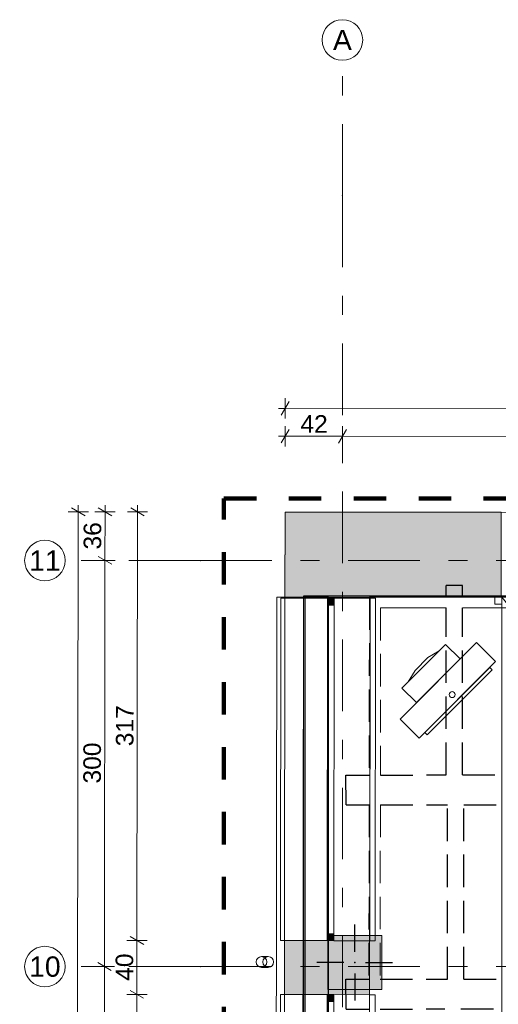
# Model space of a CAD drawing. Header units: centimetres. Extents: x -204 to 5262, y -330 to 4352.
# Tile 14 of 18: x -197 to 157, y 2706 to 3433. Entities that reach past the tile are written whole.
import ezdxf
from ezdxf.enums import TextEntityAlignment as Align

# ---------------------------------------------------------------- set-up
doc = ezdxf.new("R2010")
doc.units = ezdxf.units.CM
doc.header["$MEASUREMENT"] = 0
for name, pattern in [('Krawędzie ukryte', [34, 24, -10]), ('Przerywana', [48, 24, -24]), ('Przerywana podwójnie', [109.361107, 52.916665, -21.166666, 14.111111, -21.166666])]:
    doc.linetypes.add(name, pattern=pattern)
for name, color, linetype in [('00 - SUFIT Z BLACHY', 7, 'Continuous'), ('280-A Dachy Powłoki', 7, 'Continuous'), ('299-A Wymiary Opisy', 7, 'Continuous'), ('410-K Osie główne', 7, 'Continuous'), ('420-K Ściany', 7, 'Continuous'), ('440-K Słupy', 7, 'Continuous'), ('450-K Belki', 7, 'Continuous'), ('450-K Belki nośne', 7, 'Continuous'), ('460 - Stropy', 7, 'Continuous'), ('530 - Rynny i rury spustowe', 7, 'Continuous'), ('Nowe_Drzwi Archicad', 7, 'Continuous'), ('Okna Archicada', 7, 'Continuous')]:
    doc.layers.add(name, color=color, linetype=linetype)
for name, color, linetype, lineweight in [('00 - SUFIT Z BLACHY_Nr_pióra__12', 7, 'Continuous', 13), ('00 - SUFIT Z BLACHY_Nr_pióra__69', 7, 'Continuous', 20), ('154-Z Ciepłociągi_Nr_pióra__12', 7, 'Continuous', 13), ('280-A Dachy Powłoki_Nr_pióra__13', 7, 'Continuous', 25), ('299-A Wymiary Opisy_Nr_pióra__11', 7, 'Continuous', 0), ('410-K Osie główne_Nr_pióra__11', 7, 'Continuous', 0), ('410-K Osie główne_Nr_pióra__7', 7, 'Continuous', 20), ('420-K Ściany_Nr_pióra__27', 7, 'Continuous', 20), ('440-K Słupy_Nr_pióra__20', 255, 'Continuous', 30), ('440-K Słupy_Nr_pióra__28', 7, 'Continuous', 20), ('450-K Belki nośne_Nr_pióra__13', 7, 'Continuous', 25), ('450-K Belki_Nr_pióra__13', 7, 'Continuous', 25), ('460 - Stropy_Nr_pióra__11', 7, 'Continuous', 0), ('460 - Stropy_Nr_pióra__12', 7, 'Continuous', 13), ('460 - Stropy_Nr_pióra__69', 7, 'Continuous', 20), ('Nowe_Drzwi Archicad_Nr_pióra__135', 5, 'Continuous', 20), ('Okna Archicada_Nr_pióra__23', 7, 'Continuous', 20), ('Okna Archicada_Nr_pióra__27', 7, 'Continuous', 20), ('Okna Archicada_Nr_pióra__3', 7, 'Continuous', 20)]:
    doc.layers.add(name, color=color, linetype=linetype, lineweight=lineweight)
for name, color, linetype, lineweight, true_color in [('103-Z Zakres opracowania_Nr_pióra__255', 7, 'Continuous', 140, 0x00a400), ('280-A Dachy Powłoki_Nr_pióra__92', 7, 'Continuous', 20, 0xdfdfdf), ('530 - Rynny i rury spustowe_Nr_pióra__84', 7, 'Continuous', 20, 0x70828f)]:
    doc.layers.add(name, color=color, linetype=linetype, lineweight=lineweight, true_color=true_color)
doc.styles.add('STYL_AUTOMATYCZNY_1', font='arial.ttf')
doc.styles.add('STYL_AUTOMATYCZNY_2', font='arial.ttf')
doc.dimstyles.new('STYL_AUTOMATYCZNY__1', dxfattribs={"dimtxt": 13, "dimasz": 7.6, "dimexe": 0.18, "dimexo": 0.0625, "dimgap": 0, "dimtad": 1, "dimdec": 0, "dimzin": 0, "dimdsep": 46, "dimtxsty": 'STYL_AUTOMATYCZNY_2', "dimblk": 'ARROWHEAD_2', "dimblk1": 'ARROWHEAD_2', "dimblk2": 'ARROWHEAD_2', "dimcen": 0.09, "dimclrd": 7, "dimclre": 7, "dimclrt": 7, "dimadec": 0, "dimazin": 0, "dimtfac": 1, "dimtdec": 4, "dimtmove": 0, "dimatfit": 3, "dimfxl": 0, "dimtolj": 1, "dimtzin": 0, "dimarcsym": 0})

# ---------------------------------------------------------------- blocks, each defined once
blk = doc.blocks.new('Belka_1_1', base_point=(621.38, 3006.65))
at = {"layer": '460 - Stropy_Nr_pióra__11', "color": 7, "linetype": 'Continuous', "lineweight": 0}
for p, q in [((62.02, 3006.65), (118.84, 3006.65)), ((621.38, 3006.65), (62.57, 3006.65)), ((130.79, 3006.65), (191.86, 3006.65)), ((203.82, 3006.65), (265.24, 3006.65)), ((277.19, 3006.65), (338.28, 3006.65)), ((350.24, 3006.65), (410.01, 3006.65)), ((421.96, 3006.65), (483.3, 3006.65)), ((495.26, 3006.65), (555.9, 3006.65)), ((567.86, 3006.65), (621.38, 3006.65)), ((70.34, 2998.86), (118.84, 2998.86)), ((130.79, 2998.86), (191.86, 2998.86)), ((203.82, 2998.86), (265.24, 2998.86)), ((277.19, 2998.86), (338.28, 2998.86)), ((350.24, 2998.86), (410.01, 2998.86)), ((421.96, 2998.86), (483.3, 2998.86)), ((495.26, 2998.86), (555.9, 2998.86)), ((567.86, 2998.86), (613.6, 2998.86))]:
    blk.add_line(p, q, dxfattribs=at)
blk = doc.blocks.new('Belka_2_1', base_point=(62.57, 3006.65))
at = {"layer": '460 - Stropy_Nr_pióra__12', "color": 7, "linetype": 'Krawędzie ukryte', "lineweight": 13}
for p, q in [((62.02, 3006.65), (61.86, 2875.32)), ((70.34, 2998.86), (70.18, 2875.33)), ((61.83, 2853.32), (61.67, 2724.42)), ((70.15, 2853.33), (69.99, 2724.43))]:
    blk.add_line(p, q, dxfattribs=at)
at = {"layer": '460 - Stropy_Nr_pióra__69', "color": 7, "linetype": 'Continuous', "lineweight": 20}
blk.add_line((62.57, 3006.65), (58.87, 59.85), dxfattribs=at)
blk = doc.blocks.new('Okno[5]_1')
at = {"layer": 'Okna Archicada', "linetype": 'Continuous', "lineweight": 0, "true_color": 0x000000}
for points in [[(30.7, 2713.06), (30.69, 2708.06), (35.69, 2708.06), (35.7, 2713.06)], [(35.38, 2460.06), (35.39, 2465.06), (30.39, 2465.06), (30.38, 2460.06)]]:
    blk.add_hatch(color=18, dxfattribs=at).paths.add_polyline_path(points)
at = {"layer": 'Okna Archicada_Nr_pióra__23', "color": 7, "linetype": 'Continuous', "lineweight": 20}
for p, q in [((30.7, 2713.06), (30.69, 2708.06)), ((30.69, 2708.06), (35.69, 2708.06)), ((35.69, 2708.06), (35.7, 2713.06)), ((30.39, 2465.06), (30.38, 2460.06)), ((35.39, 2465.06), (30.39, 2465.06)), ((35.38, 2460.06), (35.39, 2465.06))]:
    blk.add_line(p, q, dxfattribs=at)
at = {"layer": 'Okna Archicada_Nr_pióra__27', "color": 7, "linetype": 'Continuous', "lineweight": 20}
for p, q in [((-0.8, 2713.1), (30.7, 2713.06)), ((30.7, 2713.06), (35.7, 2713.06)), ((30.7, 2713.06), (35.7, 2713.06)), ((35.7, 2713.06), (62.2, 2713.02)), ((-1.12, 2460.1), (30.38, 2460.06)), ((30.38, 2460.06), (35.38, 2460.06)), ((30.38, 2460.06), (35.38, 2460.06)), ((35.38, 2460.06), (61.88, 2460.02))]:
    blk.add_line(p, q, dxfattribs=at)
at = {"layer": 'Okna Archicada_Nr_pióra__3', "color": 7, "linetype": 'Continuous', "lineweight": 20}
for p, q in [((-3.8, 2713.11), (-4.12, 2460.11)), ((-0.8, 2713.1), (-3.8, 2713.11)), ((-0.8, 2713.1), (-1.12, 2460.1)), ((30.69, 2708.06), (30.39, 2465.06)), ((35.39, 2465.06), (35.69, 2708.06)), ((62.2, 2713.02), (61.88, 2460.02)), ((62.2, 2713.02), (66.2, 2713.02)), ((66.2, 2713.02), (65.88, 2460.02)), ((-4.12, 2460.11), (-1.12, 2460.1)), ((65.88, 2460.02), (61.88, 2460.02))]:
    blk.add_line(p, q, dxfattribs=at)
blk = doc.blocks.new('Okno[6]_1')
at = {"layer": 'Okna Archicada', "linetype": 'Continuous', "lineweight": 0, "true_color": 0x000000}
for points in [[(31.07, 3005.96), (31.06, 3000.96), (36.06, 3000.95), (36.07, 3005.95)], [(35.75, 2752.95), (35.76, 2757.95), (30.76, 2757.96), (30.75, 2752.96)]]:
    blk.add_hatch(color=18, dxfattribs=at).paths.add_polyline_path(points)
at = {"layer": 'Okna Archicada_Nr_pióra__23', "color": 7, "linetype": 'Continuous', "lineweight": 20}
for p, q in [((31.07, 3005.96), (31.06, 3000.96)), ((36.06, 3000.95), (36.07, 3005.95)), ((31.06, 3000.96), (36.06, 3000.95)), ((30.76, 2757.96), (30.75, 2752.96)), ((35.76, 2757.95), (30.76, 2757.96)), ((35.75, 2752.95), (35.76, 2757.95))]:
    blk.add_line(p, q, dxfattribs=at)
at = {"layer": 'Okna Archicada_Nr_pióra__27', "color": 7, "linetype": 'Continuous', "lineweight": 20}
for p, q in [((-0.43, 3006), (31.07, 3005.96)), ((31.07, 3005.96), (36.07, 3005.95)), ((31.07, 3005.96), (36.07, 3005.95)), ((36.07, 3005.95), (62.57, 3005.92)), ((-0.75, 2753), (30.75, 2752.96)), ((30.75, 2752.96), (35.75, 2752.95)), ((30.75, 2752.96), (35.75, 2752.95)), ((35.75, 2752.95), (62.25, 2752.92))]:
    blk.add_line(p, q, dxfattribs=at)
at = {"layer": 'Okna Archicada_Nr_pióra__3', "color": 7, "linetype": 'Continuous', "lineweight": 20}
for p, q in [((-3.43, 3006), (-3.75, 2753)), ((-0.43, 3006), (-3.43, 3006)), ((-0.43, 3006), (-0.75, 2753)), ((62.57, 3005.92), (62.25, 2752.92)), ((62.57, 3005.92), (66.57, 3005.91)), ((66.57, 3005.91), (66.25, 2752.91)), ((31.06, 3000.96), (30.76, 2757.96)), ((35.76, 2757.95), (36.06, 3000.95)), ((-3.75, 2753), (-0.75, 2753)), ((66.25, 2752.91), (62.25, 2752.92))]:
    blk.add_line(p, q, dxfattribs=at)
blk = doc.blocks.new('Ściana_1_1', base_point=(62.57, 3006.65))
at = {"layer": '420-K Ściany', "linetype": 'Continuous', "lineweight": 0, "true_color": 0x000000}
for points in [[(-0.43, 3006.65), (62.57, 3006.65), (-0.35, 3069.65)], [(62.65, 3069.65), (-0.35, 3069.65), (62.57, 3006.65)], [(-0.43, 3006), (62.57, 3005.92), (62.57, 3006.65), (-0.43, 3006.65)], [(-0.75, 2753), (-0.8, 2713.1), (62.2, 2713.02), (62.2, 2716.81), (31.2, 2716.81), (31.2, 2752.96)]]:
    blk.add_hatch(color=18, dxfattribs=at).paths.add_polyline_path(points)
at = {"layer": '420-K Ściany_Nr_pióra__27', "color": 7, "linetype": 'Continuous', "lineweight": 20}
for p, q in [((-0.43, 3006), (31.07, 3005.96)), ((31.07, 3005.96), (36.07, 3005.95)), ((36.07, 3005.95), (62.57, 3005.92)), ((-0.75, 2753), (30.75, 2752.96)), ((30.75, 2752.96), (35.75, 2752.95)), ((35.75, 2752.95), (62.25, 2752.92)), ((-0.8, 2713.1), (30.7, 2713.06)), ((30.7, 2713.06), (35.7, 2713.06)), ((35.7, 2713.06), (62.2, 2713.02))]:
    blk.add_line(p, q, dxfattribs=at)
at = {"layer": '420-K Ściany_Nr_pióra__27', "color": 7, "linetype": 'Continuous', "lineweight": 20, "flags": 128}
for points in [[(-0.35, 3069.65), (-0.43, 3006)], [(-0.35, 3069.65), (62.65, 3069.65)], [(62.57, 3005.92), (62.57, 3006.65)], [(-0.75, 2753), (-0.8, 2713.1)], [(62.2, 2713.02), (62.2, 2716.81)]]:
    blk.add_lwpolyline(points, dxfattribs=at)
at = {"layer": 'Okna Archicada', "color": 7, "linetype": 'Continuous', "lineweight": 20}
for name in ['Okno[6]_1', 'Okno[5]_1']:
    blk.add_blockref(name, (0, 0), dxfattribs=at)
blk = doc.blocks.new('Drzwi garażowe_ segmentowe[2]_1')
at = {"layer": 'Nowe_Drzwi Archicad_Nr_pióra__135', "color": 5, "linetype": 'Continuous', "lineweight": 20}
for p, q in [((159.38, 3069.65), (159.38, 3006.65)), ((159.38, 3069.65), (159.38, 3006.65)), ((499.38, 3069.65), (499.38, 3006.65)), ((499.38, 3069.65), (499.38, 3006.65)), ((159.88, 3006.65), (154.88, 3006.65)), ((154.88, 3006.65), (154.88, 3001.65)), ((159.38, 3006.65), (154.88, 3006.65)), ((159.38, 3006.65), (154.88, 3006.65)), ((159.88, 3001.65), (159.88, 3006.65)), ((159.88, 3006.65), (159.88, 3006.64)), ((498.88, 3006.65), (159.88, 3006.65)), ((159.88, 2596.65), (159.88, 3006.64)), ((159.88, 3006.64), (498.88, 2596.65)), ((498.88, 3006.64), (159.88, 2596.65)), ((159.88, 3006.64), (498.88, 3006.64)), ((503.88, 3006.65), (498.88, 3006.65)), ((498.88, 3006.65), (498.88, 3001.65)), ((498.88, 3006.64), (498.88, 3006.65)), ((498.88, 3006.64), (498.88, 2596.65)), ((499.38, 3006.65), (503.88, 3006.65)), ((499.38, 3006.65), (503.88, 3006.65)), ((503.88, 3001.65), (503.88, 3006.65)), ((154.88, 3001.65), (159.88, 3001.65)), ((498.88, 3001.65), (503.88, 3001.65)), ((498.88, 2596.65), (159.88, 2596.65))]:
    blk.add_line(p, q, dxfattribs=at)
blk = doc.blocks.new('Ściana_4_1', base_point=(621.38, 3006.65))
at = {"layer": '420-K Ściany', "linetype": 'Continuous', "lineweight": 0, "true_color": 0x000000}
for points in [[(62.57, 3006.65), (159.38, 3006.65), (159.38, 3069.65), (62.65, 3069.65)], [(621.3, 3069.65), (499.38, 3069.65), (499.38, 3006.65), (621.38, 3006.65)], [(621.3, 3069.65), (621.38, 3006.65), (654.3, 3069.65)], [(621.38, 3006.65), (654.38, 3006.65), (654.3, 3069.65)]]:
    blk.add_hatch(color=18, dxfattribs=at).paths.add_polyline_path(points)
at = {"layer": '420-K Ściany_Nr_pióra__27', "color": 7, "linetype": 'Continuous', "lineweight": 20}
for p, q in [((159.38, 3006.65), (154.88, 3006.65)), ((159.38, 3006.65), (155.38, 3006.65)), ((499.38, 3006.65), (503.38, 3006.65)), ((499.38, 3006.65), (503.88, 3006.65))]:
    blk.add_line(p, q, dxfattribs=at)
at = {"layer": '420-K Ściany_Nr_pióra__27', "color": 7, "linetype": 'Continuous', "lineweight": 20, "flags": 128}
for points in [[(159.38, 3069.65), (62.65, 3069.65)], [(654.3, 3069.65), (499.38, 3069.65)], [(654.3, 3069.65), (654.38, 3006.65)], [(62.57, 3006.65), (159.38, 3006.65)], [(499.38, 3006.65), (621.38, 3006.65)]]:
    blk.add_lwpolyline(points, dxfattribs=at)
at = {"layer": 'Nowe_Drzwi Archicad', "color": 5, "linetype": 'Continuous', "lineweight": 20}
blk.add_blockref('Drzwi garażowe_ segmentowe[2]_1', (0, 0), dxfattribs=at)
blk = doc.blocks.new('Słup_1_1', base_point=(51.2, 2736.81))
at = {"layer": '440-K Słupy', "linetype": 'Continuous', "lineweight": 0, "true_color": 0x000000}
blk.add_hatch(color=18, dxfattribs=at).paths.add_polyline_path([(31.2, 2716.81), (71.2, 2716.81), (71.2, 2756.81), (31.2, 2756.81)])
at = {"layer": '440-K Słupy_Nr_pióra__20', "color": 255, "linetype": 'Continuous', "lineweight": 30}
for p, q in [((51.2, 2744.81), (51.2, 2764.81)), ((43.2, 2736.81), (23.2, 2736.81)), ((59.2, 2736.81), (79.2, 2736.81)), ((51.2, 2728.81), (51.2, 2708.81))]:
    blk.add_line(p, q, dxfattribs=at)
blk.add_point((51.2, 2736.81), dxfattribs=at)
at = {"layer": '440-K Słupy_Nr_pióra__28', "color": 7, "linetype": 'Continuous', "lineweight": 20, "flags": 128}
blk.add_lwpolyline([(31.2, 2716.81), (71.2, 2716.81), (71.2, 2756.81), (31.2, 2756.81)], close=True, dxfattribs=at)
blk = doc.blocks.new('Dach_1_1', base_point=(9.82, 58.42))
at = {"layer": '280-A Dachy Powłoki_Nr_pióra__13', "color": 7, "linetype": 'Continuous', "lineweight": 25, "flags": 128}
for points in [[(9.82, 58.42), (13.46, 3007.65)], [(13.46, 3007.65), (656.3, 3007.65)]]:
    blk.add_lwpolyline(points, dxfattribs=at)
blk = doc.blocks.new('Dach_2_1', base_point=(-10.18, 59.91))
at = {"layer": '280-A Dachy Powłoki_Nr_pióra__92', "color": 254, "linetype": 'Continuous', "lineweight": 20, "true_color": 0xdfdfdf, "flags": 128}
for points in [[(-10.18, 59.91), (-6.55, 3006.84)], [(-6.55, 3006.84), (13.45, 3006.84)], [(13.45, 3006.84), (14.52, 3006.84), (31.49, 3006.82), (31.84, 3006.82)], [(13.45, 3006.84), (13.45, 59.93)], [(14.52, 59.93), (14.52, 3006.84)], [(31.49, 59.91), (31.49, 3006.82)], [(31.84, 3006.82), (31.84, 59.91)]]:
    blk.add_lwpolyline(points, dxfattribs=at)
blk = doc.blocks.new('Rura spustowa złożona[9]_1', base_point=(-13.79, 2737.2))
at = {"layer": '530 - Rynny i rury spustowe_Nr_pióra__84', "color": 8, "linetype": 'Continuous', "lineweight": 20, "true_color": 0x70828f, "flags": 128}
blk.add_lwpolyline([(-12.79, 2741.2, 1), (-12.79, 2733.2, 1)], format="xyb", close=True, dxfattribs=at)
blk = doc.blocks.new('Rura spustowa złożona[10]_1', base_point=(-11.79, 2737.2))
at = {"layer": '530 - Rynny i rury spustowe_Nr_pióra__84', "color": 8, "linetype": 'Continuous', "lineweight": 20, "true_color": 0x70828f}
for p, q in [((-17.79, 2741.2), (-12.79, 2741.2)), ((-12.79, 2733.2), (-17.79, 2733.2))]:
    blk.add_line(p, q, dxfattribs=at)
at = {"layer": '530 - Rynny i rury spustowe_Nr_pióra__84', "color": 8, "linetype": 'Continuous', "lineweight": 20, "true_color": 0x70828f, "flags": 128}
for points in [[(-12.79, 2741.2, -1), (-12.79, 2733.2, -1)], [(-12.79, 2733.2, -1), (-12.79, 2741.2, -1)], [(-12.79, 2733.2, -1), (-12.79, 2741.2, -1)]]:
    blk.add_lwpolyline(points, format="xyb", close=True, dxfattribs=at)
at = {"layer": '530 - Rynny i rury spustowe_Nr_pióra__84', "color": 8, "linetype": 'Continuous', "lineweight": 20, "true_color": 0x70828f}
for centre, start, end in [((-17.79, 2737.2), 90, 270), ((-17.79, 2737.2), 90, 270), ((-17.79, 2737.2), 270, 90), ((-17.79, 2737.2), 270, 90), ((-12.79, 2737.2), 90, 270), ((-12.79, 2737.2), 270, 90)]:
    blk.add_arc(centre, 4, start, end, dxfattribs=at)
blk = doc.blocks.new('Parowa nagrzewnica sufitowa[11]_1', base_point=(120.02, 2937.94))
at = {"layer": '154-Z Ciepłociągi_Nr_pióra__12', "color": 7, "linetype": 'Continuous', "lineweight": 13}
blk.add_line((113.7, 2967.16), (90.8, 2944.26), dxfattribs=at)
at = {"layer": '154-Z Ciepłociągi_Nr_pióra__12', "color": 7, "linetype": 'Continuous', "lineweight": 13, "flags": 128}
for points in [[(84.67, 2916.72), (141.24, 2973.29), (155.38, 2959.15), (98.81, 2902.58)], [(129.12, 2961.17), (96.79, 2928.85), (86.09, 2939.55), (90.8, 2944.26), (95.86, 2952.67), (105.29, 2962.1), (113.7, 2967.16), (118.41, 2971.87)], [(103.05, 2906.82), (151.14, 2954.91), (152.9, 2953.14), (104.82, 2905.06)]]:
    blk.add_lwpolyline(points, close=True, dxfattribs=at)
blk.add_lwpolyline([(121.65, 2933.2, -1), (124.76, 2936.31, -1)], format="xyb", close=True, dxfattribs=at)
blk = doc.blocks.new('Standardowy znacznik osi[25]_1', base_point=(-163, 2733.81))
at = {"layer": '410-K Osie główne_Nr_pióra__11', "color": 7, "linetype": 'Przerywana podwójnie', "lineweight": 0}
for q in [(-163, 2733.81), (1039.92, 2733.81)]:
    blk.add_line((-63, 2733.81), q, dxfattribs=at)
blk.add_point((-63, 2733.81), dxfattribs=at)
blk.add_point((-63, 2733.81), dxfattribs=at)
at = {"layer": '410-K Osie główne_Nr_pióra__7', "color": 7, "linetype": 'Continuous', "lineweight": 20}
blk.add_circle((-178, 2733.81), 15, dxfattribs=at)
at = {"layer": '410-K Osie główne_Nr_pióra__11', "color": 7, "lineweight": 0, "style": 'STYL_AUTOMATYCZNY_1'}
for tag, p in [('AC_MarkerText_1_0', (-178, 2741.31)), ('AC_MarkerText_1_1', (1154.92, 2741.31))]:
    blk.add_attdef(tag, text='', height=15, dxfattribs=at).set_placement(p, align=Align.TOP_CENTER)
blk = doc.blocks.new('Standardowy znacznik osi[26]_1', base_point=(-163, 3033.81))
at = {"layer": '410-K Osie główne_Nr_pióra__11', "color": 7, "linetype": 'Przerywana podwójnie', "lineweight": 0}
for q in [(-163, 3033.81), (1039.92, 3033.81)]:
    blk.add_line((-63, 3033.81), q, dxfattribs=at)
blk.add_point((-63, 3033.81), dxfattribs=at)
blk.add_point((-63, 3033.81), dxfattribs=at)
at = {"layer": '410-K Osie główne_Nr_pióra__7', "color": 7, "linetype": 'Continuous', "lineweight": 20}
blk.add_circle((-178, 3033.81), 15, dxfattribs=at)
at = {"layer": '410-K Osie główne_Nr_pióra__11', "color": 7, "lineweight": 0, "style": 'STYL_AUTOMATYCZNY_1'}
for tag, p in [('AC_MarkerText_1_0', (-178, 3041.31)), ('AC_MarkerText_1_1', (1154.92, 3041.31))]:
    blk.add_attdef(tag, text='', height=15, dxfattribs=at).set_placement(p, align=Align.TOP_CENTER)
blk = doc.blocks.new('Standardowy znacznik osi[27]_1', base_point=(42.06, 3403.44))
at = {"layer": '410-K Osie główne_Nr_pióra__11', "color": 7, "linetype": 'Przerywana podwójnie', "lineweight": 0}
for q in [(42.06, 3403.44), (42.06, -165.65)]:
    blk.add_line((42.06, 3303.44), q, dxfattribs=at)
blk.add_point((42.06, 3303.44), dxfattribs=at)
blk.add_point((42.06, 3303.44), dxfattribs=at)
at = {"layer": '410-K Osie główne_Nr_pióra__7', "color": 7, "linetype": 'Continuous', "lineweight": 20}
blk.add_circle((42.06, 3418.44), 15, dxfattribs=at)
at = {"layer": '410-K Osie główne_Nr_pióra__11', "color": 7, "lineweight": 0, "style": 'STYL_AUTOMATYCZNY_1'}
for tag, p in [('AC_MarkerText_1_0', (42.06, 3425.94)), ('AC_MarkerText_1_1', (42.06, -273.15))]:
    blk.add_attdef(tag, text='', height=15, rotation=360, dxfattribs=at).set_placement(p, align=Align.TOP_CENTER)
blk = doc.blocks.new('Belka_4_1', base_point=(44.73, 2864.3))
at = {"layer": '450-K Belki nośne_Nr_pióra__13', "color": 7, "linetype": 'Krawędzie ukryte', "lineweight": 25}
for p, q in [((44.71, 2875.3), (61.86, 2875.32)), ((44.74, 2853.3), (44.71, 2875.3)), ((70.18, 2875.33), (118.84, 2875.39)), ((130.79, 2875.41), (191.86, 2875.48)), ((203.82, 2875.5), (265.24, 2875.57)), ((277.19, 2875.59), (338.28, 2875.67)), ((350.24, 2875.68), (410.01, 2875.76)), ((421.96, 2875.77), (483.3, 2875.85)), ((495.26, 2875.86), (555.9, 2875.94)), ((567.86, 2875.95), (642.43, 2876.05)), ((642.46, 2854.05), (642.43, 2876.05)), ((44.74, 2853.3), (61.83, 2853.32)), ((70.15, 2853.33), (119.9, 2853.39)), ((131.86, 2853.41), (192.93, 2853.48)), ((204.88, 2853.5), (266.31, 2853.58)), ((278.26, 2853.59), (338.28, 2853.67)), ((351.3, 2853.68), (411.09, 2853.76)), ((423.04, 2853.77), (484.37, 2853.85)), ((496.32, 2853.86), (556.97, 2853.94)), ((568.92, 2853.96), (642.46, 2854.05))]:
    blk.add_line(p, q, dxfattribs=at)
blk = doc.blocks.new('Belka_5_1', base_point=(44.73, 2713.4))
at = {"layer": '450-K Belki nośne_Nr_pióra__13', "color": 7, "linetype": 'Krawędzie ukryte', "lineweight": 25}
for p, q in [((44.71, 2724.4), (61.67, 2724.42)), ((44.74, 2702.4), (44.71, 2724.4)), ((69.99, 2724.43), (119.9, 2724.5)), ((131.86, 2724.51), (192.93, 2724.59)), ((204.88, 2724.6), (266.31, 2724.68)), ((278.26, 2724.69), (339.35, 2724.77)), ((351.3, 2724.79), (411.25, 2724.86)), ((423.2, 2724.88), (484.37, 2724.95)), ((496.32, 2724.97), (556.97, 2725.04)), ((568.92, 2725.06), (642.43, 2725.15)), ((642.46, 2703.15), (642.43, 2725.15)), ((44.74, 2702.4), (61.64, 2702.42)), ((69.97, 2702.43), (117.76, 2702.49)), ((129.72, 2702.51), (190.78, 2702.58)), ((202.74, 2702.6), (264.16, 2702.68)), ((276.12, 2702.69), (337.22, 2702.77)), ((349.18, 2702.78), (408.94, 2702.86)), ((420.9, 2702.87), (482.24, 2702.95)), ((494.19, 2702.96), (554.84, 2703.04)), ((566.79, 2703.06), (642.46, 2703.15))]:
    blk.add_line(p, q, dxfattribs=at)
blk = doc.blocks.new('Belka_120_1', base_point=(125.56, 2710))
at = {"layer": '450-K Belki_Nr_pióra__13', "color": 7, "linetype": 'Krawędzie ukryte', "lineweight": 25}
for p, q in [((119.9, 2724.5), (119.9, 2853.39)), ((131.86, 2724.51), (131.86, 2853.41))]:
    blk.add_line(p, q, dxfattribs=at)
blk = doc.blocks.new('Belka_127_1', base_point=(124.49, 2861.99))
at = {"layer": '450-K Belki_Nr_pióra__13', "color": 7, "linetype": 'Krawędzie ukryte', "lineweight": 25}
for p, q in [((118.84, 3006.65), (118.84, 3015.3)), ((130.79, 3015.3), (118.84, 3015.3)), ((130.79, 3006.65), (130.79, 3015.3)), ((118.84, 2875.39), (118.84, 2998.86)), ((130.79, 2875.41), (130.79, 2998.86))]:
    blk.add_line(p, q, dxfattribs=at)
blk = doc.blocks.new('Belka_135_1', base_point=(-0.35, 3069.65))
at = {"layer": '00 - SUFIT Z BLACHY_Nr_pióra__12', "color": 7, "linetype": 'Continuous', "lineweight": 13}
for p, q in [((-0.43, 3006.65), (-0.35, 3069.65)), ((-0.35, 3069.65), (629.22, 3068.86)), ((629.14, 3005.86), (629.22, 3068.86)), ((-0.43, 3006.65), (629.14, 3005.86))]:
    blk.add_line(p, q, dxfattribs=at)
at = {"layer": '00 - SUFIT Z BLACHY_Nr_pióra__69', "color": 7, "linetype": 'Continuous', "lineweight": 20}
blk.add_line((-0.35, 3069.65), (629.22, 3068.86), dxfattribs=at)
blk = doc.blocks.new('*D231')
at = {"layer": '299-A Wymiary Opisy_Nr_pióra__11', "color": 7, "linetype": 'Continuous', "lineweight": 0}
for p, q in [((-128.53, 3066.92), (-138.52, 3072.71)), ((-133.52, 3074.71), (-133.52, 3069.82)), ((-141.02, 3069.83), (-126.02, 3069.81)), ((-133.52, 3069.82), (-133.57, 3033.93)), ((-128.57, 3031.04), (-138.56, 3036.83))]:
    blk.add_line(p, q, dxfattribs=at)
at = {"layer": '299-A Wymiary Opisy_Nr_pióra__11', "color": 7, "lineweight": 0, "insert": (-136.16, 3041.96), "char_height": 13, "attachment_point": 7, "rotation": 89.92802, "style": 'STYL_AUTOMATYCZNY_2'}
blk.add_mtext('\\A1;{\\pql;\\fArial|b0|i0|c238|p0;\\W1.000000;36}', dxfattribs=at)
blk = doc.blocks.new('ARROWHEAD_2')
at = {"color": 0, "linetype": 'Continuous', "lineweight": 0}
for p, q in [((0, 0), (-1, 0)), ((-0.378, -0.655), (0.378, 0.655))]:
    blk.add_line(p, q, dxfattribs=at)
blk = doc.blocks.new('*D233')
at = {"layer": '299-A Wymiary Opisy_Nr_pióra__11', "color": 7, "linetype": 'Continuous', "lineweight": 0}
for p, q in [((-133.52, 3069.82), (-133.57, 3033.93)), ((-141.07, 3033.94), (-126.07, 3033.92)), ((-128.57, 3031.04), (-138.56, 3036.83)), ((-133.57, 3033.93), (-133.95, 2733.92)), ((-128.95, 2731.02), (-138.94, 2736.81))]:
    blk.add_line(p, q, dxfattribs=at)
at = {"layer": '299-A Wymiary Opisy_Nr_pióra__11', "color": 7, "lineweight": 0, "insert": (-136.38, 2869.06), "char_height": 13, "attachment_point": 7, "rotation": 89.92802, "style": 'STYL_AUTOMATYCZNY_2'}
blk.add_mtext('\\A1;{\\pql;\\fArial|b0|i0|c238|p0;\\W1.000000;300}', dxfattribs=at)
blk = doc.blocks.new('*D234')
at = {"layer": '299-A Wymiary Opisy_Nr_pióra__11', "color": 7, "linetype": 'Continuous', "lineweight": 0}
for p, q in [((-133.57, 3033.93), (-133.95, 2733.92)), ((-128.95, 2731.02), (-138.94, 2736.81)), ((-141.45, 2733.93), (-126.45, 2733.91)), ((-133.95, 2733.92), (-134.32, 2433.92)), ((-141.82, 2433.93), (-126.82, 2433.91)), ((-129.33, 2431.03), (-139.32, 2436.81)), ((-134.32, 2433.92), (-134.7, 2133.93))]:
    blk.add_line(p, q, dxfattribs=at)
at = {"layer": '299-A Wymiary Opisy_Nr_pióra__11', "color": 7, "lineweight": 0, "insert": (-136.75, 2569.05), "char_height": 13, "attachment_point": 7, "rotation": 89.92802, "style": 'STYL_AUTOMATYCZNY_2'}
blk.add_mtext('\\A1;{\\pql;\\fArial|b0|i0|c238|p0;\\W1.000000;300}', dxfattribs=at)
blk = doc.blocks.new('*D244')
at = {"layer": '299-A Wymiary Opisy_Nr_pióra__11', "color": 7, "linetype": 'Continuous', "lineweight": 0}
for p, q in [((-148.32, 3066.95), (-158.31, 3072.74)), ((-153.31, 3074.73), (-153.31, 3069.84)), ((-160.81, 3069.85), (-145.81, 3069.83)), ((-153.31, 3069.84), (-157.17, -2.88)), ((-162.17, 0.02), (-152.18, -5.77)), ((-164.67, -2.87), (-149.67, -2.89)), ((-157.17, -2.88), (-157.18, -7.77))]:
    blk.add_line(p, q, dxfattribs=at)
at = {"layer": '299-A Wymiary Opisy_Nr_pióra__11', "color": 7, "lineweight": 0, "insert": (-157.87, 1511.18), "char_height": 13, "attachment_point": 7, "rotation": 89.92802, "style": 'STYL_AUTOMATYCZNY_2'}
blk.add_mtext('\\A1;{\\pql;\\fArial|b0|i0|c238|p0;\\W1.000000;3\xa0073}', dxfattribs=at)
blk = doc.blocks.new('*D245')
at = {"layer": '299-A Wymiary Opisy_Nr_pióra__11', "color": 7, "linetype": 'Continuous', "lineweight": 0}
for p, q in [((-104.49, 3066.89), (-114.48, 3072.68)), ((-109.48, 3074.68), (-109.48, 3069.79)), ((-116.98, 3069.8), (-101.98, 3069.78)), ((-109.48, 3069.79), (-109.88, 2753.14)), ((-117.38, 2753.15), (-102.38, 2753.13)), ((-104.89, 2750.24), (-114.88, 2756.03)), ((-109.88, 2753.14), (-109.93, 2713.24))]:
    blk.add_line(p, q, dxfattribs=at)
at = {"layer": '299-A Wymiary Opisy_Nr_pióra__11', "color": 7, "lineweight": 0, "insert": (-112.3, 2896.59), "char_height": 13, "attachment_point": 7, "rotation": 89.92802, "style": 'STYL_AUTOMATYCZNY_2'}
blk.add_mtext('\\A1;{\\pql;\\fArial|b0|i0|c238|p0;\\W1.000000;317}', dxfattribs=at)
blk = doc.blocks.new('*D246')
at = {"layer": '299-A Wymiary Opisy_Nr_pióra__11', "color": 7, "linetype": 'Continuous', "lineweight": 0}
for p, q in [((-104.89, 2750.24), (-114.88, 2756.03)), ((-109.88, 2753.14), (-109.93, 2713.24)), ((-104.94, 2710.35), (-114.93, 2716.13)), ((-117.43, 2713.25), (-102.43, 2713.23)), ((-109.93, 2713.24), (-110.25, 2460.24))]:
    blk.add_line(p, q, dxfattribs=at)
at = {"layer": '299-A Wymiary Opisy_Nr_pióra__11', "color": 7, "lineweight": 0, "insert": (-112.52, 2723.28), "char_height": 13, "attachment_point": 7, "rotation": 89.92802, "style": 'STYL_AUTOMATYCZNY_2'}
blk.add_mtext('\\A1;{\\pql;\\fArial|b0|i0|c238|p0;\\W1.000000;40}', dxfattribs=at)
blk = doc.blocks.new('*D247')
at = {"layer": '299-A Wymiary Opisy_Nr_pióra__11', "color": 7, "linetype": 'Continuous', "lineweight": 0}
for p, q in [((-104.94, 2710.35), (-114.93, 2716.13)), ((-109.93, 2713.24), (-110.25, 2460.24)), ((-117.75, 2460.25), (-102.75, 2460.23)), ((-105.25, 2457.35), (-115.25, 2463.13)), ((-110.25, 2460.24), (-110.32, 2403.42))]:
    blk.add_line(p, q, dxfattribs=at)
at = {"layer": '299-A Wymiary Opisy_Nr_pióra__11', "color": 7, "lineweight": 0, "insert": (-112.71, 2571.87), "char_height": 13, "attachment_point": 7, "rotation": 89.92802, "style": 'STYL_AUTOMATYCZNY_2'}
blk.add_mtext('\\A1;{\\pql;\\fArial|b0|i0|c238|p0;\\W1.000000;253}', dxfattribs=at)
blk = doc.blocks.new('*D266')
at = {"layer": '299-A Wymiary Opisy_Nr_pióra__11', "color": 7, "linetype": 'Continuous', "lineweight": 0}
for p, q in [((639.21, 3119.86), (645, 3129.86)), ((847.93, 3119.6), (853.71, 3129.59)), ((850.83, 3132.1), (850.81, 3117.1)), ((642.11, 3124.86), (42.12, 3125.61)), ((850.82, 3124.6), (642.11, 3124.86)), ((855.71, 3124.59), (850.82, 3124.6))]:
    blk.add_line(p, q, dxfattribs=at)
at = {"layer": '299-A Wymiary Opisy_Nr_pióra__11', "color": 7, "lineweight": 0, "insert": (731.59, 3127.35), "char_height": 13, "attachment_point": 7, "rotation": 359.92802, "style": 'STYL_AUTOMATYCZNY_2'}
blk.add_mtext('\\A1;{\\pql;\\fArial|b0|i0|c238|p0;\\W1.000000;209}', dxfattribs=at)
blk = doc.blocks.new('*D267')
at = {"layer": '299-A Wymiary Opisy_Nr_pióra__11', "color": 7, "linetype": 'Continuous', "lineweight": 0}
for p, q in [((39.23, 3120.62), (45.02, 3130.61)), ((639.21, 3119.86), (645, 3129.86)), ((642.12, 3132.36), (642.1, 3117.36)), ((42.12, 3125.61), (-0.28, 3125.67)), ((642.11, 3124.86), (42.12, 3125.61)), ((850.82, 3124.6), (642.11, 3124.86))]:
    blk.add_line(p, q, dxfattribs=at)
at = {"layer": '299-A Wymiary Opisy_Nr_pióra__11', "color": 7, "lineweight": 0, "insert": (327.25, 3127.86), "char_height": 13, "attachment_point": 7, "rotation": 359.92802, "style": 'STYL_AUTOMATYCZNY_2'}
blk.add_mtext('\\A1;{\\pql;\\fArial|b0|i0|c238|p0;\\W1.000000;600}', dxfattribs=at)
blk = doc.blocks.new('*D268')
at = {"layer": '299-A Wymiary Opisy_Nr_pióra__11', "color": 7, "linetype": 'Continuous', "lineweight": 0}
for p, q in [((2.61, 3130.66), (-3.17, 3120.67)), ((-0.27, 3133.17), (-0.29, 3118.17)), ((39.23, 3120.62), (45.02, 3130.61)), ((42.13, 3133.11), (42.12, 3118.11)), ((-0.28, 3125.67), (-5.17, 3125.67)), ((42.12, 3125.61), (-0.28, 3125.67)), ((642.11, 3124.86), (42.12, 3125.61))]:
    blk.add_line(p, q, dxfattribs=at)
at = {"layer": '299-A Wymiary Opisy_Nr_pióra__11', "color": 7, "lineweight": 0, "insert": (11.01, 3128.25), "char_height": 13, "attachment_point": 7, "rotation": 359.92802, "style": 'STYL_AUTOMATYCZNY_2'}
blk.add_mtext('\\A1;{\\pql;\\fArial|b0|i0|c238|p0;\\W1.000000;42}', dxfattribs=at)
blk = doc.blocks.new('*D269')
at = {"layer": '299-A Wymiary Opisy_Nr_pióra__11', "color": 7, "linetype": 'Continuous', "lineweight": 0}
for p, q in [((2.64, 3151.25), (-3.15, 3141.26)), ((-0.25, 3153.75), (-0.27, 3138.75)), ((847.95, 3140.19), (853.74, 3150.18)), ((850.85, 3152.68), (850.84, 3137.68)), ((-0.26, 3146.25), (-5.15, 3146.26)), ((850.85, 3145.18), (-0.26, 3146.25)), ((855.74, 3145.18), (850.85, 3145.18))]:
    blk.add_line(p, q, dxfattribs=at)
at = {"layer": '299-A Wymiary Opisy_Nr_pióra__11', "color": 7, "lineweight": 0, "insert": (410.42, 3148.34), "char_height": 13, "attachment_point": 7, "rotation": 359.92802, "style": 'STYL_AUTOMATYCZNY_2'}
blk.add_mtext('\\A1;{\\pql;\\fArial|b0|i0|c238|p0;\\W1.000000;851}', dxfattribs=at)

msp = doc.modelspace()

# ---------------------------------------------------------------- linework, layer by layer
at = {"layer": '103-Z Zakres opracowania_Nr_pióra__255', "color": 94, "linetype": 'Przerywana', "lineweight": 140, "true_color": 0x00a400}
msp.add_lwpolyline([(-45.53, 3079.63), (654.37, 3079.63), (654.37, 2747.81), (654.37, 2276.77), (655.29, 2276.77), (655.29, -103.95), (-45.53, -103.95)], close=True, dxfattribs=at)

# ---------------------------------------------------------------- block references
at = {"layer": '00 - SUFIT Z BLACHY', "color": 7, "lineweight": 13}
msp.add_blockref('Belka_135_1', (-0.35, 3069.65), dxfattribs=at)
at = {"layer": '154-Z Ciepłociągi_Nr_pióra__12', "color": 7, "linetype": 'Continuous', "lineweight": 13}
msp.add_blockref('Parowa nagrzewnica sufitowa[11]_1', (120.02, 2937.94), dxfattribs=at)
at = {"layer": '280-A Dachy Powłoki', "color": 254, "linetype": 'Continuous', "lineweight": 20, "true_color": 0xdfdfdf}
msp.add_blockref('Dach_2_1', (-10.18, 59.91), dxfattribs=at)
at = {"layer": '280-A Dachy Powłoki', "color": 7, "linetype": 'Continuous', "lineweight": 25}
msp.add_blockref('Dach_1_1', (9.82, 58.42), dxfattribs=at)
at = {"layer": '410-K Osie główne', "color": 7, "linetype": 'Continuous', "lineweight": 20}
ref = msp.add_blockref('Standardowy znacznik osi[27]_1', (42.06, 3403.44), dxfattribs=at)
ref.add_attrib('AC_MarkerText_1', 'A', dxfattribs={"layer": '410-K Osie główne_Nr_pióra__11', "color": 7, "lineweight": 0, "height": 15, "rotation": 360, "style": 'STYL_AUTOMATYCZNY_1'}).set_placement((42.06, 3425.94), align=Align.TOP_CENTER)
ref = msp.add_blockref('Standardowy znacznik osi[26]_1', (-163, 3033.81), dxfattribs=at)
ref.add_attrib('AC_MarkerText_1', '11', dxfattribs={"layer": '410-K Osie główne_Nr_pióra__11', "color": 7, "lineweight": 0, "height": 15, "style": 'STYL_AUTOMATYCZNY_1'}).set_placement((-178, 3041.31), align=Align.TOP_CENTER)
ref = msp.add_blockref('Standardowy znacznik osi[25]_1', (-163, 2733.81), dxfattribs=at)
ref.add_attrib('AC_MarkerText_1', '10', dxfattribs={"layer": '410-K Osie główne_Nr_pióra__11', "color": 7, "lineweight": 0, "height": 15, "style": 'STYL_AUTOMATYCZNY_1'}).set_placement((-178, 2741.31), align=Align.TOP_CENTER)
at = {"layer": '420-K Ściany', "color": 7, "lineweight": 20}
for name, p in [('Ściana_1_1', (62.57, 3006.65)), ('Ściana_4_1', (621.38, 3006.65))]:
    msp.add_blockref(name, p, dxfattribs=at)
at = {"layer": '440-K Słupy', "color": 7, "lineweight": 20}
msp.add_blockref('Słup_1_1', (51.2, 2736.81), dxfattribs=at)
at = {"layer": '450-K Belki', "color": 7, "lineweight": 25}
for name, p in [('Belka_127_1', (124.49, 2861.99)), ('Belka_120_1', (125.56, 2710))]:
    msp.add_blockref(name, p, dxfattribs=at)
at = {"layer": '450-K Belki nośne', "color": 7, "lineweight": 25}
for name, p in [('Belka_4_1', (44.73, 2864.3)), ('Belka_5_1', (44.73, 2713.4))]:
    msp.add_blockref(name, p, dxfattribs=at)
at = {"layer": '460 - Stropy', "color": 7, "lineweight": 13}
msp.add_blockref('Belka_2_1', (62.57, 3006.65), dxfattribs=at)
at = {"layer": '460 - Stropy', "color": 7, "lineweight": 0}
msp.add_blockref('Belka_1_1', (621.38, 3006.65), dxfattribs=at)
at = {"layer": '530 - Rynny i rury spustowe', "color": 7, "linetype": 'Continuous', "lineweight": 20}
for name, p in [('Rura spustowa złożona[10]_1', (-11.79, 2737.2)), ('Rura spustowa złożona[9]_1', (-13.79, 2737.2))]:
    msp.add_blockref(name, p, dxfattribs=at)

# ---------------------------------------------------------------- dimensions: what is measured, and where the dimension line sits
at = {"layer": '299-A Wymiary Opisy', "color": 7, "linetype": 'Continuous', "lineweight": 0}
for base, p1, p2, angle, picture, middle, turn in [((-0.26, 3146.25), (850.75, 3068.97), (-0.35, 3069.65), 179.92802, '*D269', (425.27, 3154.82), 359.92802), ((-0.28, 3125.67), (42.06, 3072.08), (-0.35, 3069.65), 179.92802, '*D268', (20.91, 3134.74), 359.92802), ((42.12, 3125.61), (642.06, 3085.98), (42.06, 3072.08), 179.92802, '*D267', (342.09, 3134.34), 359.92802), ((642.11, 3124.86), (850.75, 3068.97), (642.06, 3085.98), 179.92802, '*D266', (746.44, 3133.83), 359.92802), ((-157.17, -2.88), (-0.35, 3069.65), (-4.21, -3.07), 269.92802, '*D244', (-164.34, 1533.49), 89.92802), ((-133.57, 3033.93), (-0.35, 3069.65), (-47.22, 3033.82), 269.92802, '*D231', (-142.65, 3051.86), 89.92802), ((-109.88, 2753.14), (-0.35, 3069.65), (-0.75, 2753), 269.92802, '*D245', (-118.78, 2911.44), 89.92802), ((-133.95, 2733.92), (-47.22, 3033.82), (-59.93, 2733.82), 269.92802, '*D233', (-142.86, 2883.9), 89.92802), ((-134.32, 2433.92), (-59.93, 2733.82), (-56.75, 2433.82), 269.92802, '*D234', (-143.23, 2583.9), 89.92802), ((-109.93, 2713.24), (-0.75, 2753), (-0.8, 2713.1), 269.92802, '*D246', (-119.01, 2733.18), 89.92802), ((-110.25, 2460.24), (-0.8, 2713.1), (-1.12, 2460.1), 269.92802, '*D247', (-119.19, 2586.72), 89.92802)]:
    dim = msp.add_linear_dim(base=base, p1=p1, p2=p2, angle=angle, dimstyle='STYL_AUTOMATYCZNY__1', dxfattribs=at)
    dim.commit()
    dim.dimension.update_dxf_attribs({"geometry": picture, "text_midpoint": middle, "dimtype": 160, "text_rotation": turn})

doc.saveas('drawing.dxf')
